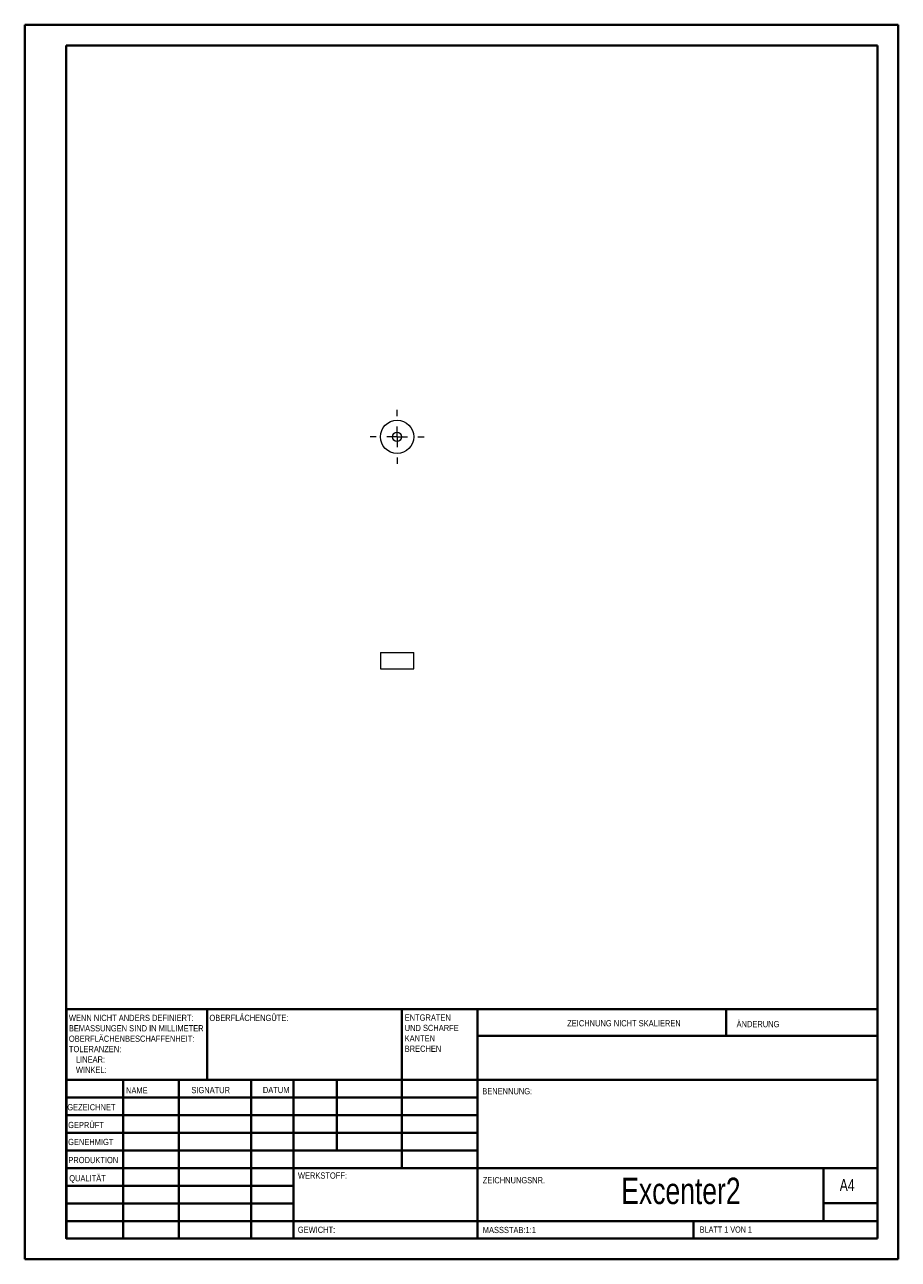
# Model space of a CAD drawing. Header units: millimetres. Extents: x 0 to 210, y 0 to 297.
import ezdxf

# ---------------------------------------------------------------- set-up
doc = ezdxf.new("R2010")
doc.units = ezdxf.units.MM
doc.styles.add('SLDTEXTSTYLE0', font='TXT', dxfattribs={"width": 0.75})
doc.styles.add('SLDTEXTSTYLE1', font='TXT', dxfattribs={"width": 0.692308})

# ---------------------------------------------------------------- blocks, each defined once
blk = doc.blocks.new('SW_NOTE_0')
at = {"color": 0, "linetype": 'Continuous', "lineweight": 0, "char_height": 1.5, "attachment_point": 1, "style": 'SLDTEXTSTYLE0'}
for s, insert in [('ENTGRATEN', (0, 1.93)), ('UND SCHARFE', (0, -0.57)), ('KANTEN', (0, -3.07)), ('BRECHEN', (0, -5.57))]:
    blk.add_mtext(s, dxfattribs=dict(at, insert=insert))
blk = doc.blocks.new('SW_NOTE_1')
at = {"color": 0, "linetype": 'Continuous', "lineweight": 0, "char_height": 1.5, "attachment_point": 1, "style": 'SLDTEXTSTYLE0'}
for s, insert in [('WENN NICHT ANDERS DEFINIERT:', (0, 1.93)), ('OBERFLÄCHENBESCHAFFENHEIT:', (0, -3.07)), ('BEMASSUNGEN SIND IN MILLIMETER', (0, -0.57)), ('TOLERANZEN:', (0, -5.57)), ('LINEAR:', (1.69, -8.07)), ('WINKEL:', (1.69, -10.57))]:
    blk.add_mtext(s, dxfattribs=dict(at, insert=insert))
blk = doc.blocks.new('SW_CENTERMARKSYMBOL_0')
at = {"color": 0, "linetype": 'Continuous', "lineweight": 0}
for p, q in [((0, 5), (0, 6.5)), ((-5, 0), (-6.5, 0)), ((0, 0), (-2.5, 0)), ((0, 0), (0, 2.5)), ((0, 0), (0, -2.5)), ((0, 0), (2.5, 0)), ((5, 0), (6.5, 0)), ((0, -5), (0, -6.5))]:
    blk.add_line(p, q, dxfattribs=at)

msp = doc.modelspace()

# ---------------------------------------------------------------- linework, layer by layer
at = {"color": 7, "linetype": 'Continuous', "lineweight": 40}
for p, q in [((0.08, 0.21), (0.08, 297.21)), ((0.08, 297.21), (210.08, 297.21)), ((210.08, 0.21), (210.08, 297.21)), ((210.08, 292.21), (210.08, 297.21)), ((10.08, 292.21), (205.08, 292.21)), ((10.08, 5.21), (10.08, 292.21)), ((205.08, 5.21), (205.08, 292.21)), ((10.11, 60.37), (205.08, 60.37)), ((10.11, 60.37), (10.11, 5.12)), ((43.91, 43.37), (43.91, 60.37)), ((90.71, 60.37), (90.71, 22.12)), ((108.91, 60.37), (108.91, 5.12)), ((168.68, 54.09), (168.68, 60.46)), ((205.08, 54), (108.91, 54)), ((205.08, 43.37), (10.11, 43.37)), ((23.71, 43.37), (23.71, 5.12)), ((37.1, 43.37), (37.1, 5.12)), ((54.51, 43.37), (54.51, 5.12)), ((64.71, 5.12), (64.71, 43.37)), ((75.11, 26.37), (75.11, 43.37)), ((108.91, 39.12), (10.11, 39.12)), ((108.91, 34.87), (10.11, 34.87)), ((108.91, 30.62), (10.11, 30.62)), ((108.91, 26.37), (10.11, 26.37)), ((64.71, 22.12), (10.11, 22.12)), ((64.71, 22.12), (205.08, 22.12)), ((192.08, 9.46), (192.08, 22.21)), ((64.71, 17.87), (10.11, 17.87)), ((64.71, 13.62), (10.11, 13.62)), ((205.08, 13.71), (192.08, 13.71)), ((10.11, 9.37), (205.08, 9.37)), ((160.88, 5.21), (160.88, 9.46)), ((10.08, 5.21), (205.08, 5.21)), ((205.08, 5.21), (180.99, 5.21)), ((0.08, 0.21), (210.08, 0.21))]:
    msp.add_line(p, q, dxfattribs=at)
at = {"color": 7, "linetype": 'Continuous', "lineweight": 15}
for p, q in [((85.59, 146.22), (85.59, 142.22)), ((85.59, 146.22), (89.59, 146.22)), ((89.59, 146.22), (93.59, 146.22)), ((93.59, 142.22), (93.59, 146.22)), ((85.59, 142.22), (89.59, 142.22)), ((89.59, 142.22), (93.59, 142.22))]:
    msp.add_line(p, q, dxfattribs=at)
for radius in [4, 1.1]:
    msp.add_circle((89.59, 198.07), radius, dxfattribs=at)

# ---------------------------------------------------------------- block references
at = {"color": 7, "linetype": 'Continuous', "lineweight": 0}
for name, p in [('SW_CENTERMARKSYMBOL_0', (89.59, 198.07)), ('SW_NOTE_1', (10.7, 57.11)), ('SW_NOTE_0', (91.42, 57.19))]:
    msp.add_blockref(name, p, dxfattribs=at)

# ---------------------------------------------------------------- texts
for s, insert, char_height, attachment_point, style in [('OBERFLÄCHENGÜTE:', (44.48, 59.04), 1.5, 1, 'SLDTEXTSTYLE0'), ('ZEICHNUNG NICHT SKALIEREN', (130.49, 57.75), 1.5, 1, 'SLDTEXTSTYLE0'), ('ÄNDERUNG', (171.21, 57.55), 1.5, 1, 'SLDTEXTSTYLE0'), ('NAME', (24.43, 41.62), 1.5, 1, 'SLDTEXTSTYLE0'), ('SIGNATUR', (40.14, 41.68), 1.5, 1, 'SLDTEXTSTYLE0'), ('DATUM', (57.33, 41.7), 1.5, 1, 'SLDTEXTSTYLE0'), ('BENENNUNG:', (110.07, 41.4), 1.5, 1, 'SLDTEXTSTYLE0'), ('GEZEICHNET', (10.32, 37.55), 1.5, 1, 'SLDTEXTSTYLE0'), ('GEPRÜFT', (10.52, 33.28), 1.5, 1, 'SLDTEXTSTYLE0'), ('GENEHMIGT', (10.51, 29.19), 1.5, 1, 'SLDTEXTSTYLE0'), ('PRODUKTION', (10.57, 24.85), 1.5, 1, 'SLDTEXTSTYLE0'), ('QUALITÄT', (10.78, 20.47), 1.5, 1, 'SLDTEXTSTYLE0'), ('WERKSTOFF:', (65.76, 21.11), 1.5, 1, 'SLDTEXTSTYLE0'), ('ZEICHNUNGSNR.', (110.18, 19.99), 1.5, 1, 'SLDTEXTSTYLE0'), ('Excenter2', (157.83, 19.85), 6.35, 2, 'SLDTEXTSTYLE0'), ('A4', (196, 19.52), 2.91, 1, 'SLDTEXTSTYLE0'), ('GEWICHT:', (65.73, 8.07), 1.499, 1, 'SLDTEXTSTYLE0'), ('MASSSTAB:1:1', (110.18, 8.02), 1.5, 1, 'SLDTEXTSTYLE0'), ('BLATT 1 VON 1', (162.36, 8.11), 1.5, 1, 'SLDTEXTSTYLE1')]:
    msp.add_mtext(s, dxfattribs=dict(at, insert=insert, char_height=char_height, attachment_point=attachment_point, style=style))

doc.saveas('drawing.dxf')
